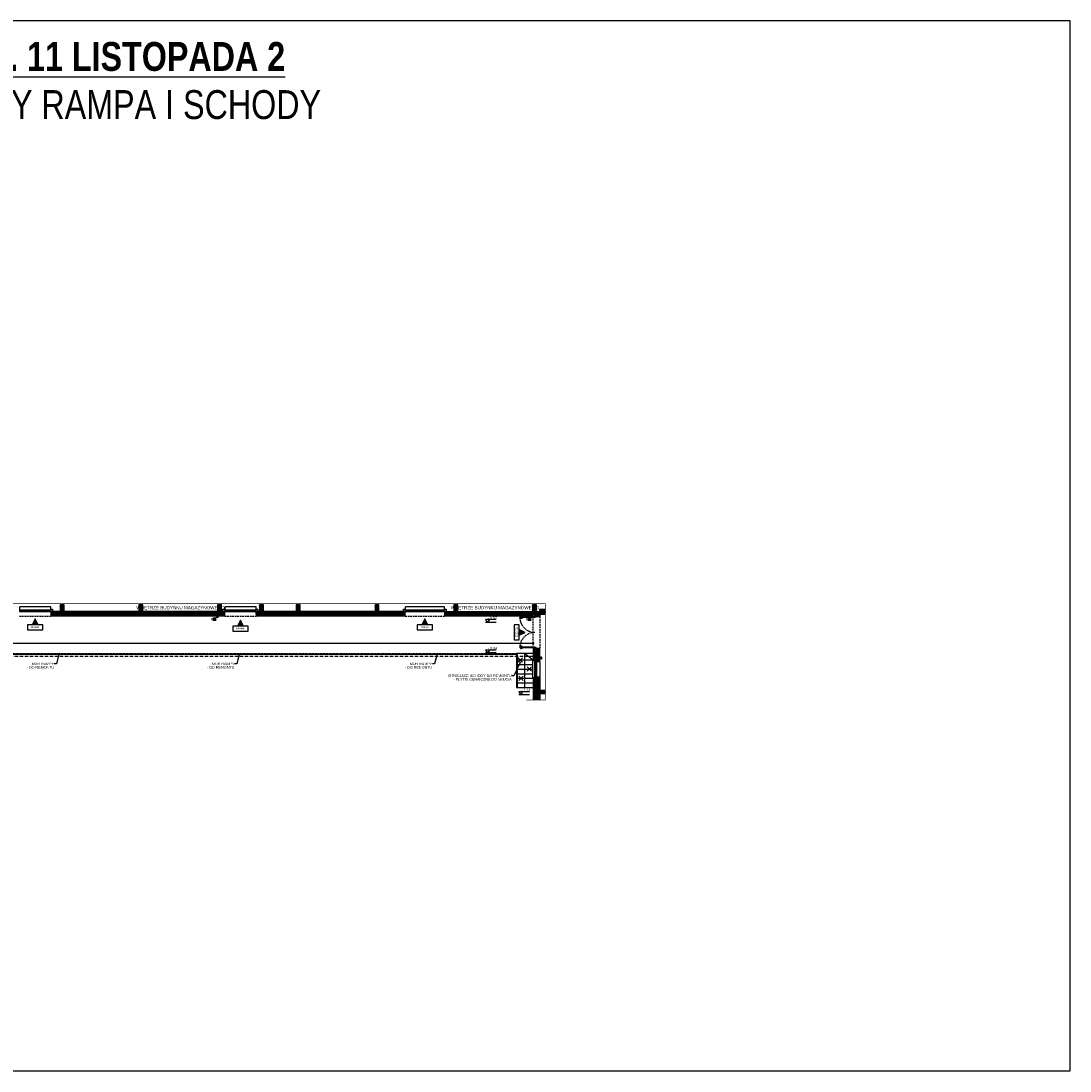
# Model space of a CAD drawing. Header units: millimetres. Extents: x 110792 to 170831, y 17890 to 25890.
# Tile 3 of 44: x 146838 to 154831, y 17890 to 25890. Entities that reach past the tile are written whole.
import ezdxf
from ezdxf import colors
from ezdxf.entities.mleader import LeaderData, LeaderLine
from ezdxf.enums import TextEntityAlignment as Align
from ezdxf.math import Vec2, Vec3

# ---------------------------------------------------------------- set-up
doc = ezdxf.new("R2010")
doc.units = ezdxf.units.MM
doc.linetypes.add('DASHED', pattern=[0.75, 0.5, -0.25])
doc.linetypes.add('DASHEDX2', pattern=[38.1, 25.4, -12.7])
doc.layers.get('DEFPOINTS').update_dxf_attribs({"lineweight": 9})
for name, color, linetype in [('_HSA_HATCH_WYPEŁNIENIA_PRZEGRÓD', 205, 'Continuous'), ('_HSA_KOTY', 150, 'Continuous'), ('_HSA_OPIS', 43, 'Continuous'), ('_HSA_PRZERYWANE', 153, 'DASHEDX2'), ('_HSA_SCHODY', 122, 'Continuous'), ('_HSA_STOLARKA_ZEWNĘTRZNA', 132, 'Continuous'), ('_HSA_WIDOKOWE', 1, 'Continuous'), ('_HSA_WYM_100', 141, 'Continuous'), ('_HSA_ŚCIANY_CIENKIE', 2, 'Continuous'), ('_HSA_ŚCIANY_DZIAŁOWE', 6, 'Continuous'), ('_HSA_ŚCIANY_KONSTRUKCYJNE', 3, 'Continuous'), ('_HSA_ŚCIANY_MUROWANE', 4, 'Continuous')]:
    doc.layers.add(name, color=color, linetype=linetype)
doc.layers.add('_HSA_IZOLACJA_TERMICZNA', color=2, linetype='Continuous', lineweight=5)
doc.layers.add('_HSA_POMOC_GRAFICZNE', color=7, linetype='Continuous', plot=False)
doc.layers.add('_HSA_WYBURZENIA', color=7, linetype='Continuous', true_color=0xdd0303)
doc.layers.add('_HSA_WYBURZENIA_01', color=7, linetype='Continuous', true_color=0xdd0303)
doc.styles.add('Arial', font='Arial.ttf')
doc.styles.add('ARIAL 08', font='Arial.ttf', dxfattribs={"width": 0.8})
doc.styles.add('ARIAL_100', font='Arial.ttf', dxfattribs={"width": 0.8, "height": 20})
doc.linetypes.add('BATTING', pattern='A,0.00254,-2.54,[134,ltypeshp.shx,S=2.54,R=0,X=-2.54,Y=0],-5.08,[134,ltypeshp.shx,S=2.54,R=180,X=2.54,Y=0],-2.54', length=10.16254)
doc.dimstyles.new('WYM_WEWN_100', dxfattribs={"dimtxt": 20, "dimasz": 2, "dimexe": 10, "dimexo": 0, "dimgap": 4, "dimtad": 1, "dimdec": 1, "dimrnd": 0.1, "dimtxsty": 'ARIAL_100', "dimblk": 'Wym-03', "dimcen": 0, "dimdle": 10, "dimse1": 1, "dimse2": 1, "dimclrt": 256, "dimazin": 2, "dimtfac": 1, "dimtdec": 1, "dimtix": 1, "dimtmove": 2, "dimatfit": 0, "dimfxl": 1, "dimtolj": 1, "dimtzin": 0, "dimarcsym": 0})

# ---------------------------------------------------------------- blocks, each defined once
blk = doc.blocks.new('*U5')
at = {"linetype": 'ByBlock', "ltscale": 10}
for p, q in [((0, 14), (118, 14)), ((0, 0), (0, 14)), ((0, 0), (118, 0)), ((7, 0), (7, 14)), ((7, 7), (111, 7)), ((111, 14), (111, 0)), ((118, 14), (118, 0))]:
    blk.add_line(p, q, dxfattribs=at)
blk = doc.blocks.new('*U8')
for p, q in [((-122.9, 99.86), (-122.9, 108)), ((-120.9, 99.86), (-120.9, 108)), ((-116.8, 111), (-119.9, 111)), ((-116.8, 109), (-119.9, 109)), ((-117.8, 98.86), (-119.9, 98.86)), ((-117.8, 96.86), (-119.9, 96.86)), ((-117.8, 96.86), (-117.8, 98.86)), ((-116.8, 112.25), (-116, 112.25)), ((-116.8, 107.75), (-116.8, 112.25)), ((-116, 107.75), (-116.8, 107.75)), ((-112.275, 112.25), (-113.075, 112.25)), ((-113.075, 107.75), (-112.275, 107.75)), ((-112.275, 107.75), (-112.275, 112.25)), ((-112.275, 111), (-109.175, 111)), ((-112.275, 109), (-109.175, 109)), ((-111.275, 96.86), (-111.275, 98.86)), ((-111.275, 98.86), (-109.175, 98.86)), ((-111.275, 96.86), (-109.175, 96.86)), ((-108.175, 99.86), (-108.175, 108)), ((-106.175, 99.86), (-106.175, 108)), ((106.175, 99.86), (106.175, 108)), ((108.175, 99.86), (108.175, 108)), ((112.275, 111), (109.175, 111)), ((112.275, 109), (109.175, 109)), ((111.275, 98.86), (109.175, 98.86)), ((111.275, 96.86), (109.175, 96.86)), ((111.275, 96.86), (111.275, 98.86)), ((112.275, 112.25), (113.075, 112.25)), ((112.275, 107.75), (112.275, 112.25)), ((113.075, 107.75), (112.275, 107.75)), ((116.8, 112.25), (116, 112.25)), ((116, 107.75), (116.8, 107.75)), ((116.8, 107.75), (116.8, 112.25)), ((116.8, 111), (119.9, 111)), ((116.8, 109), (119.9, 109)), ((117.8, 96.86), (117.8, 98.86)), ((117.8, 98.86), (119.9, 98.86)), ((117.8, 96.86), (119.9, 96.86)), ((120.9, 99.86), (120.9, 108)), ((122.9, 99.86), (122.9, 108))]:
    blk.add_line(p, q)
for points in [[(-116, 0), (-113.075, 0), (-113.075, 116), (-116, 116)], [(116, 0), (113.075, 0), (113.075, 116), (116, 116)], [(-120, 0), (-120, -10), (-116, -10), (-116, 0)], [(120, 0), (120, -10), (116, -10), (116, 0)]]:
    blk.add_lwpolyline(points, close=True)
for points in [[(-121, 0), (-121, -10)], [(121, 0), (121, -10)]]:
    blk.add_lwpolyline(points)
for centre, radius, start, end in [((-119.9, 108), 3, 90, 180), ((-119.9, 99.86), 3, 180, 270), ((-119.9, 108), 1, 90, 180), ((-119.9, 99.86), 1, 180, 270), ((-109.175, 108), 3, 0, 90), ((-109.175, 108), 1, 0, 90), ((-109.175, 99.86), 3, 270, 0), ((-109.175, 99.86), 1, 270, 0), ((109.175, 108), 3, 90, 180), ((109.175, 99.86), 3, 180, 270), ((109.175, 108), 1, 90, 180), ((109.175, 99.86), 1, 180, 270), ((119.9, 108), 3, 0, 90), ((119.9, 108), 1, 0, 90), ((119.9, 99.86), 3, 270, 0), ((119.9, 99.86), 1, 270, 0)]:
    blk.add_arc(centre, radius, start, end)
at = {"linetype": 'DASHED', "ltscale": 15}
for centre, start, end in [((-116, 0), 0, 90), ((116, 0), 90, 180)]:
    blk.add_arc(centre, 116, start, end, dxfattribs=at)
blk = doc.blocks.new('A$C1924a973')
blk.add_lwpolyline([(0, -57.6), (0, 57.6), (-38.6, 57.6), (-38.6, -57.6)], close=True)
at = {"style": 'Arial', "width": 0.8}
for s, p in [('WYJŚCIE', (-20.9, -1.3)), ('GŁÓWNE', (-3.7, -1.3))]:
    blk.add_text(s, height=12.5, rotation=90, dxfattribs=at).set_placement(p, align=Align.CENTER)
blk = doc.blocks.new('A$C181A6C00')
blk.add_hatch(color=256).paths.add_polyline_path([(50, -25), (0, 0), (50, 25)])
blk.add_lwpolyline([(50, -25), (0, 0), (50, 25), (50, -25)])
blk = doc.blocks.new('A$C88e31ec9')
blk.add_lwpolyline([(-57.6, -38.6), (57.6, -38.6), (57.6, 0), (-57.6, 0)], close=True)
at = {"style": 'Arial', "width": 0.8}
blk.add_text('BRAMA', height=12.5, dxfattribs=at).set_placement((-1, -26.2), align=Align.CENTER)
blk = doc.blocks.new('KOTA')
for p in [(-28, 43), (28, 43)]:
    blk.add_line(p, (0, 0))
blk.add_lwpolyline([(132, 43), (-28, 43)])
at = {"style": 'Arial', "width": 0.8}
blk.add_attdef('0000', (5, 50), '', height=40, dxfattribs=at)
blk = doc.blocks.new('_DotSmall')
at = {"color": 0, "linetype": 'ByBlock', "const_width": 0.5}
blk.add_lwpolyline([(-0.0625, 0, 1), (0.0625, 0, 1)], format="xyb", close=True, dxfattribs=at)
blk = doc.blocks.new('A$C6782ac1e')
at = {"linetype": 'Continuous', "ltscale": 400}
for p, q in [((20.6, 12.2), (-20.6, -12.2)), ((-12.2, 20.6), (12.2, -20.6))]:
    blk.add_line(p, q, dxfattribs=at)
blk = doc.blocks.new('Wym-03')
for p, q in [((-4, 0), (4, 0)), ((0, 4), (0, -4))]:
    blk.add_line(p, q)
blk.add_lwpolyline([(-2.8, -2.8, 0.8, 0.8, 0), (2.8, 2.8, 0.05, 0.05, 0)], format="xyseb")
blk = doc.blocks.new('*D138')
at = {"layer": '_HSA_WYM_100', "color": 0, "lineweight": -2, "transparency": 16777216}
blk.add_line((140448.3, 21149.4), (150737.3, 21149.4), dxfattribs=at)
at = {"layer": 'DEFPOINTS', "color": 0, "transparency": 16777216}
for p in [(150739.3, 21149.4), (140446.3, 21065.5), (150739.3, 21065.5)]:
    blk.add_point(p, dxfattribs=at)
at = {"layer": '_HSA_WYM_100', "color": 0, "lineweight": -2, "transparency": 16777216, "xscale": 2, "yscale": 2, "zscale": 2, "rotation": 180}
blk.add_blockref('Wym-03', (140446.3, 21149.4), dxfattribs=at)
at = {"layer": '_HSA_WYM_100', "color": 0, "lineweight": -2, "transparency": 16777216, "xscale": 2, "yscale": 2, "zscale": 2}
blk.add_blockref('Wym-03', (150739.3, 21149.4), dxfattribs=at)
at = {"layer": '_HSA_WYM_100', "transparency": 16777216, "insert": (145592.8, 21163.6), "char_height": 20, "attachment_point": 5, "style": 'ARIAL_100'}
blk.add_mtext('\\A1;10293', dxfattribs=at)

msp = doc.modelspace()

# ---------------------------------------------------------------- hatches: boundary and pattern name
at = {"layer": '_HSA_HATCH_WYPEŁNIENIA_PRZEGRÓD'}
h = msp.add_hatch(dxfattribs=at)
h.set_pattern_fill('ANSI31', color=256)
h.paths.add_polyline_path([(147165.33, 21441.25), (147135.33, 21441.25), (147135.33, 21391.25), (147165.33, 21391.25)])
h = msp.add_hatch(dxfattribs=at)
h.set_pattern_fill('ANSI31', color=256)
h.paths.add_polyline_path([(147765.33, 21441.25), (147735.33, 21441.25), (147735.33, 21391.25), (147765.33, 21391.25)])
h = msp.add_hatch(dxfattribs=at)
h.set_pattern_fill('ANSI31', color=256)
h.paths.add_polyline_path([(148365.33, 21441.25), (148335.33, 21441.25), (148335.33, 21391.25), (148365.33, 21391.25)])
h = msp.add_hatch(dxfattribs=at)
h.set_pattern_fill('ANSI31', color=256)
h.paths.add_polyline_path([(148361.81, 21450.53), (148343.81, 21450.53), (148343.81, 21441.25), (148361.81, 21441.25)])
h = msp.add_hatch(dxfattribs=at)
h.set_pattern_fill('ANSI31', color=256)
h.paths.add_polyline_path([(148684.33, 21441.25), (148654.33, 21441.25), (148654.33, 21391.25), (148684.33, 21391.25)])
h = msp.add_hatch(dxfattribs=at)
h.set_pattern_fill('ANSI31', color=256)
h.paths.add_polyline_path([(148680.81, 21450.53), (148662.81, 21450.53), (148662.81, 21441.25), (148680.81, 21441.25)])
h = msp.add_hatch(dxfattribs=at)
h.set_pattern_fill('ANSI31', color=256)
h.paths.add_polyline_path([(148965.33, 21441.25), (148935.33, 21441.25), (148935.33, 21391.25), (148965.33, 21391.25)])
h = msp.add_hatch(dxfattribs=at)
h.set_pattern_fill('ANSI31', color=256)
h.paths.add_polyline_path([(149565.33, 21441.25), (149535.33, 21441.25), (149535.33, 21391.25), (149565.33, 21391.25)])
h = msp.add_hatch(dxfattribs=at)
h.set_pattern_fill('ANSI31', color=256)
h.paths.add_polyline_path([(150165.33, 21441.25), (150135.33, 21441.25), (150135.33, 21391.25), (150165.33, 21391.25)])
h = msp.add_hatch(dxfattribs=at)
h.set_pattern_fill('ANSI31', color=256)
h.paths.add_polyline_path([(150765.33, 21441.25), (150735.33, 21441.25), (150735.33, 21391.25), (150765.33, 21391.25)])
h = msp.add_hatch(dxfattribs=at)
h.set_pattern_fill('ANSI31', color=256)
h.paths.add_polyline_path([(150761.81, 21450.53), (150743.81, 21450.53), (150743.81, 21441.25), (150761.81, 21441.25)])
h = msp.add_hatch(dxfattribs=at)
h.set_pattern_fill('ANSI31', color=256)
h.paths.add_polyline_path([(148389.83, 21391.25), (147065.08, 21391.25), (147065.08, 21370.53), (148389.83, 21370.53)])
h = msp.add_hatch(dxfattribs=at)
h.set_pattern_fill('ANSI31', color=256)
h.paths.add_polyline_path([(149765.08, 21391.25), (148629.83, 21391.25), (148629.83, 21370.53), (149765.08, 21370.53)])
h = msp.add_hatch(dxfattribs=at)
h.set_pattern_fill('ANSI31', color=256)
h.paths.add_polyline_path([(150789.33, 21391.25), (150065.08, 21391.25), (150065.08, 21370.53), (150754.33, 21370.53), (150754.33, 21352.41), (150764.33, 21352.41), (150792.33, 21352.41), (150792.33, 21370.53), (150789.33, 21370.53)])
h = msp.add_hatch(dxfattribs=at)
h.set_pattern_fill('ANSI31', color=256)
h.paths.add_polyline_path([(150834.33, 21406.25), (150789.33, 21406.25), (150789.33, 21370.53), (150834.33, 21370.53)])
h = msp.add_hatch(dxfattribs=at)
h.set_pattern_fill('ANSI31', color=256)
h.paths.add_polyline_path([(150792.33, 21112.41), (150754.33, 21112.41), (150754.33, 21010.53), (150768.33, 21010.53), (150792.33, 21010.53)])
h = msp.add_hatch(dxfattribs=at)
h.set_pattern_fill('ANSI31', color=256)
h.paths.add_polyline_path([(150804.33, 21044.14), (150792.33, 21044.14), (150792.33, 21029.14), (150804.33, 21029.14)])
h = msp.add_hatch(dxfattribs=at)
h.set_pattern_fill('ANSI31', color=256)
h.paths.add_polyline_path([(150792.33, 20892.53), (150754.33, 20892.53), (150754.33, 20717.53), (150792.33, 20717.53)])
h = msp.add_hatch(dxfattribs=at)
h.set_pattern_fill('ANSI31', color=256)
h.paths.add_polyline_path([(150834.33, 20789.14), (150792.33, 20789.14), (150792.33, 20764.14), (150834.33, 20764.14)])

# ---------------------------------------------------------------- linework, layer by layer
at = {"layer": '_HSA_IZOLACJA_TERMICZNA'}
for p, q in [((147065.08, 21370.53), (147065.08, 21355.53)), ((148389.83, 21370.53), (148389.83, 21355.53)), ((148629.83, 21370.53), (148629.83, 21355.53)), ((149765.08, 21370.53), (149765.08, 21355.53)), ((150065.08, 21370.53), (150065.08, 21355.53)), ((147065.08, 21355.53), (148389.83, 21355.53)), ((148629.83, 21355.53), (149765.08, 21355.53)), ((150065.08, 21355.53), (150739.33, 21355.53)), ((150739.33, 21355.53), (150739.33, 21352.41)), ((150739.33, 21355.53), (150739.33, 21352.41)), ((150754.33, 21352.41), (150739.33, 21352.41)), ((150739.33, 21112.41), (150739.33, 21015.53)), ((150739.33, 21112.41), (150754.33, 21112.41)), ((150739.33, 20717.53), (150739.33, 20887.53)), ((150739.33, 20887.53), (150739.33, 20717.53))]:
    msp.add_line(p, q, dxfattribs=at)
at = {"layer": '_HSA_IZOLACJA_TERMICZNA', "color": 8, "linetype": 'BATTING', "ltscale": 0.6}
for p, q in [((147065.08, 21362.53), (148389.83, 21363.03)), ((148629.83, 21363.03), (149765.08, 21363.03)), ((150065.08, 21362.53), (150754.33, 21362.79)), ((150746.33, 21112.41), (150746.33, 21015.53)), ((150746.33, 20887.53), (150746.33, 20717.53))]:
    msp.add_line(p, q, dxfattribs=at)
at = {"layer": '_HSA_KOTY'}
for p, q in [((150458.25, 21308.17), (150378.45, 21308.17)), ((150458.25, 21076.38), (150378.45, 21076.38)), ((150711.37, 20757.65), (150631.57, 20757.65))]:
    msp.add_line(p, q, dxfattribs=at)
at = {"layer": '_HSA_POMOC_GRAFICZNE'}
msp.add_lwpolyline([(139331.33, 17890.48), (154831.33, 17890.48), (154831.33, 25890.48), (139331.33, 25890.48)], close=True, dxfattribs=at)
at = {"layer": '_HSA_PRZERYWANE', "ltscale": 0.5}
for p, q in [((146825.08, 21355.53), (147065.08, 21355.53)), ((148389.83, 21355.53), (148629.83, 21355.53)), ((149765.08, 21355.53), (150065.08, 21355.53)), ((150739.33, 21112.41), (150739.33, 21352.41)), ((150792.33, 21352.41), (150792.33, 21112.41))]:
    msp.add_line(p, q, dxfattribs=at)
at = {"layer": '_HSA_PRZERYWANE', "ltscale": 0.5, "const_width": 5}
msp.add_lwpolyline([(140381.33, 21450.53), (150834.33, 21450.53), (150834.33, 20717.53), (150689.33, 20717.53)], dxfattribs=at)
at = {"layer": '_HSA_PRZERYWANE'}
msp.add_lwpolyline([(140505.33, 21355.53), (140505.33, 21052.11), (150739.33, 21052.11)], dxfattribs=at)
at = {"layer": '_HSA_SCHODY', "linetype": 'DASHED', "ltscale": 15}
msp.add_line((143295.83, 21070.53), (150614.33, 21070.53), dxfattribs=at)
at = {"layer": '_HSA_SCHODY'}
for p, q in [((143300.83, 21065.53), (150614.33, 21065.53)), ((150739.33, 21070.53), (150614.33, 21070.53)), ((150614.33, 21070.53), (150614.33, 20812.53)), ((150676.83, 20812.53), (150676.83, 21070.53)), ((150676.83, 21070.53), (150739.33, 21022.53)), ((150614.33, 21022.53), (150739.33, 21022.53)), ((150614.33, 20987.53), (150734.33, 20987.53)), ((150614.33, 20952.53), (150734.33, 20952.53)), ((150614.33, 20917.53), (150734.33, 20917.53)), ((150614.33, 20882.53), (150739.33, 20882.53)), ((150614.33, 20847.53), (150739.33, 20847.53)), ((150614.33, 20812.53), (150739.33, 20812.53))]:
    msp.add_line(p, q, dxfattribs=at)
at = {"layer": '_HSA_STOLARKA_ZEWNĘTRZNA', "linetype": 'DASHED', "ltscale": 10}
for points in [[(146825.08, 21391.25), (147065.08, 21391.25), (147065.08, 21426.22), (146825.08, 21426.22)], [(148389.83, 21391.25), (148629.83, 21391.25), (148629.83, 21426.22), (148389.83, 21426.22)], [(149765.08, 21391.25), (150065.08, 21391.25), (150065.08, 21426.22), (149765.08, 21426.22)]]:
    msp.add_lwpolyline(points, close=True, dxfattribs=at)
at = {"layer": '_HSA_STOLARKA_ZEWNĘTRZNA'}
for points in [[(146825.08, 21399.95), (147065.08, 21399.95), (147065.08, 21402.17), (146825.08, 21402.17)], [(146825.08, 21397.73), (147065.08, 21397.73), (147065.08, 21399.95), (146825.08, 21399.95)], [(147078.59, 21391.25), (147065.08, 21391.25), (147065.08, 21408.65), (147078.59, 21408.65)], [(148389.83, 21391.25), (148376.32, 21391.25), (148376.32, 21408.65), (148389.83, 21408.65)], [(148389.83, 21399.95), (148629.83, 21399.95), (148629.83, 21402.17), (148389.83, 21402.17)], [(148389.83, 21397.73), (148629.83, 21397.73), (148629.83, 21399.95), (148389.83, 21399.95)], [(148643.33, 21391.25), (148629.83, 21391.25), (148629.83, 21408.65), (148643.33, 21408.65)], [(149765.08, 21391.25), (149751.57, 21391.25), (149751.57, 21408.65), (149765.08, 21408.65)], [(149765.08, 21399.95), (150065.08, 21399.95), (150065.08, 21402.17), (149765.08, 21402.17)], [(149765.08, 21397.73), (150065.08, 21397.73), (150065.08, 21399.95), (149765.08, 21399.95)], [(150078.59, 21391.25), (150065.08, 21391.25), (150065.08, 21408.65), (150078.59, 21408.65)]]:
    msp.add_lwpolyline(points, close=True, dxfattribs=at)
at = {"layer": '_HSA_WIDOKOWE'}
msp.add_line((150792.33, 21010.53), (150792.33, 20892.53), dxfattribs=at)
msp.add_lwpolyline([(150616.33, 20812.53), (150616.33, 21070.53), (150619.33, 21070.53), (150619.33, 20812.53)], close=True, dxfattribs=at)
msp.add_lwpolyline([(150754.33, 21010.53), (150754.33, 21015.53), (150734.33, 21015.53), (150734.33, 20887.53), (150754.33, 20887.53), (150754.33, 20892.53)], dxfattribs=at)
at = {"layer": '_HSA_ŚCIANY_CIENKIE'}
for centre in [(148333.14, 21349.35), (150733.14, 21349.35)]:
    msp.add_circle(centre, 6, dxfattribs=at)
at = {"layer": '_HSA_ŚCIANY_DZIAŁOWE'}
for p, q in [((148343.81, 21450.53), (148343.81, 21441.25)), ((148361.81, 21450.53), (148361.81, 21441.25)), ((148662.81, 21450.53), (148662.81, 21441.25)), ((148680.81, 21450.53), (148680.81, 21441.25)), ((150743.81, 21441.25), (150743.81, 21450.53)), ((150804.33, 21044.14), (150792.33, 21044.14)), ((150804.33, 21029.14), (150792.33, 21029.14))]:
    msp.add_line(p, q, dxfattribs=at)
for points in [[(150761.81, 21450.53), (150761.81, 21441.25)], [(150804.33, 21044.14), (150804.33, 21029.14)]]:
    msp.add_lwpolyline(points, dxfattribs=at)
at = {"layer": '_HSA_ŚCIANY_KONSTRUKCYJNE'}
for points in [[(147135.33, 21391.25), (147165.33, 21391.25), (147165.33, 21441.25), (147135.33, 21441.25)], [(147735.33, 21391.25), (147765.33, 21391.25), (147765.33, 21441.25), (147735.33, 21441.25)], [(148335.33, 21391.25), (148365.33, 21391.25), (148365.33, 21441.25), (148335.33, 21441.25)], [(148654.33, 21391.25), (148684.33, 21391.25), (148684.33, 21441.25), (148654.33, 21441.25)], [(148935.33, 21391.25), (148965.33, 21391.25), (148965.33, 21441.25), (148935.33, 21441.25)], [(149535.33, 21391.25), (149565.33, 21391.25), (149565.33, 21441.25), (149535.33, 21441.25)], [(150135.33, 21391.25), (150165.33, 21391.25), (150165.33, 21441.25), (150135.33, 21441.25)], [(150735.33, 21391.25), (150765.33, 21391.25), (150765.33, 21441.25), (150735.33, 21441.25)]]:
    msp.add_lwpolyline(points, close=True, dxfattribs=at)
msp.add_lwpolyline([(150834.33, 21406.25), (150789.33, 21406.25), (150789.33, 21370.53), (150834.33, 21370.53)], dxfattribs=at)
at = {"layer": '_HSA_ŚCIANY_MUROWANE', "ltscale": 0.07}
for p, q in [((147065.08, 21391.25), (147065.08, 21370.53)), ((148389.83, 21391.25), (147065.08, 21391.25)), ((148389.83, 21370.53), (147065.08, 21370.53)), ((148389.83, 21370.53), (148389.83, 21391.25)), ((149765.08, 21391.25), (148629.83, 21391.25)), ((148629.83, 21370.53), (148629.83, 21391.25)), ((149765.08, 21370.53), (148629.83, 21370.53)), ((149765.08, 21370.53), (149765.08, 21391.25)), ((150065.08, 21391.25), (150065.08, 21370.53)), ((150065.08, 21391.25), (150065.08, 21370.53)), ((150065.08, 21391.25), (150789.33, 21391.25)), ((150065.08, 21370.53), (150754.33, 21370.53)), ((150754.33, 21370.53), (150754.33, 21352.41)), ((150792.33, 21370.53), (150792.33, 21352.41)), ((150754.33, 21352.41), (150792.33, 21352.41))]:
    msp.add_line(p, q, dxfattribs=at)
at = {"layer": '_HSA_ŚCIANY_MUROWANE'}
for p, q in [((150754.33, 21112.41), (150754.33, 21010.53)), ((150754.33, 21112.41), (150792.33, 21112.41)), ((150792.33, 21010.53), (150792.33, 21112.41)), ((150754.33, 21010.53), (150792.33, 21010.53)), ((150754.33, 20892.53), (150754.33, 20717.53)), ((150754.33, 20892.53), (150792.33, 20892.53)), ((150792.33, 20892.53), (150792.33, 20717.53)), ((150834.33, 20789.14), (150792.33, 20789.14)), ((150834.33, 20764.14), (150792.33, 20764.14))]:
    msp.add_line(p, q, dxfattribs=at)

# ---------------------------------------------------------------- block references
at = {"layer": '_HSA_KOTY', "xscale": 0.5, "yscale": 0.5, "zscale": 0.5}
for p, values in [((150392.45, 21308.17), {'0000': '- 0.02 '}), ((150392.45, 21076.38), {'0000': '- 0.04'}), ((150645.57, 20757.65), {'0000': '- 1.14'})]:
    msp.add_blockref('KOTA', p, dxfattribs=at).add_auto_attribs(values)
at = {"layer": '_HSA_OPIS'}
for p in [(146945.08, 21290.9), (148509.83, 21280.9), (149915.08, 21290.9)]:
    msp.add_blockref('A$C88e31ec9', p, dxfattribs=at)
at = {"layer": '_HSA_OPIS', "rotation": 180}
msp.add_blockref('A$C1924a973', (150596.06, 21232.41), dxfattribs=at)
at = {"layer": '_HSA_STOLARKA_ZEWNĘTRZNA', "rotation": 89.99999999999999}
msp.add_blockref('*U8', (150754.33, 21232.41), dxfattribs=at)
at = {"layer": '_HSA_STOLARKA_ZEWNĘTRZNA', "xscale": -1, "rotation": 270}
msp.add_blockref('*U5', (150754.33, 20892.53), dxfattribs=at)
at = {"layer": '_HSA_WIDOKOWE', "xscale": -0.8, "yscale": 0.8, "zscale": 0.8, "rotation": 90}
for p in [(146945.08, 21335.53), (148509.83, 21325.53), (149915.08, 21335.53)]:
    msp.add_blockref('A$C181A6C00', p, dxfattribs=at)
at = {"layer": '_HSA_WIDOKOWE', "xscale": -0.8, "yscale": 0.8, "zscale": 0.8}
msp.add_blockref('A$C181A6C00', (150679.33, 21232.41), dxfattribs=at)
at = {"layer": '_HSA_WYBURZENIA', "rotation": 14.34042781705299}
for p in [(150642.87, 21022.53), (150711.18, 20952.53), (150648.44, 20882.53)]:
    msp.add_blockref('A$C6782ac1e', p, dxfattribs=at)

# ---------------------------------------------------------------- texts
at = {"layer": '_HSA_OPIS', "char_height": 25, "attachment_point": 1, "line_spacing_factor": 0.8, "style": 'ARIAL_100'}
for insert in [(147722.28, 21433.13), (150116.98, 21433.13)]:
    msp.add_mtext_dynamic_manual_height_columns('\\A1;\\pxqc;WNĘTRZE BUDYNKU MAGAZYNOWEGO', width=661.7951, gutter_width=12.5, heights=[0], dxfattribs=dict(at, insert=insert))
at = {"layer": '_HSA_OPIS', "char_height": 20, "attachment_point": 3, "style": 'ARIAL_100', "bg_fill": 1, "box_fill_scale": 1.2, "bg_fill_color": 256, "bg_fill_true_color": 16777214, "bg_fill_transparency": 0}
for insert in [(148322.48, 21342.63), (150722.48, 21342.63)]:
    msp.add_mtext_dynamic_manual_height_columns('RS', width=20, gutter_width=15, heights=[0], dxfattribs=dict(at, insert=insert))
at = {"layer": '_HSA_POMOC_GRAFICZNE', "ltscale": 0.5, "insert": (143715.61, 25730.32), "char_height": 220, "width": 6473.0864, "attachment_point": 1, "style": 'ARIAL 08'}
msp.add_mtext('\\pxqc;{\\fArial|b1|i0|c238|p34;\\L\\C0;ZIELONKA - ul. 11 LISTOPADA 2\\P\\fArial|b0|i0|c238|p34;\\lSTAN ISTNIEJĄCY RAMPA I SCHODY}', dxfattribs=at)

# ---------------------------------------------------------------- dimensions: what is measured, and where the dimension line sits
at = {"layer": '_HSA_WYM_100'}
dim = msp.add_aligned_dim(p1=(140446.33, 21065.53), p2=(150739.33, 21065.53), distance=83.89, dimstyle='WYM_WEWN_100', dxfattribs=at)
dim.commit()
dim.dimension.update_dxf_attribs({"geometry": '*D138', "text_midpoint": (145592.83, 21163.63)})

# ---------------------------------------------------------------- leaders
at = {"layer": '_HSA_WYBURZENIA_01'}
ml = msp.add_multileader_mtext('Standard', dxfattribs=at)
ml.set_content('MUR RAMPY\\P- DO REMONTU', color=256, style='ARIAL_100')
ml.set_leader_properties()
ml.set_arrow_properties(name='DOTSMALL')
ml.build(insert=Vec2(0, 0))
ml.multileader.update_dxf_attribs({"dogleg_length": 10, "arrow_head_size": 25})
ctx = ml.context
ctx.base_point, ctx.char_height, ctx.arrow_head_size, ctx.plane_origin = Vec3(146923.16, 20992.55), 20, 25, Vec3(147212.7, 21567.32)
ctx.text_align_type = 2
notes = []
notes.append((ctx, [(1, (1, 1, 0), (147107.06, 20992.55), (-1, 0), 16.03, [(2, [(147126.44, 21065.81)], 0, [])])]))
ctx.mtext.insert, ctx.mtext.rotation, ctx.mtext.width, ctx.mtext.defined_height, ctx.mtext.alignment, ctx.mtext.line_spacing_factor = Vec3(147089.03, 21002.72), -6.2831853, 239.0298, 80.57, 3, 0.8
ml = msp.add_multileader_mtext('Standard', dxfattribs=at)
ml.set_content('MUR RAMPY\\P- DO REMONTU', color=256, style='ARIAL_100')
ml.set_leader_properties()
ml.set_arrow_properties(name='DOTSMALL')
ml.build(insert=Vec2(0, 0))
ml.multileader.update_dxf_attribs({"dogleg_length": 10, "arrow_head_size": 25})
ctx = ml.context
ctx.base_point, ctx.char_height, ctx.arrow_head_size, ctx.plane_origin = Vec3(148297.72, 20992.55), 20, 25, Vec3(148587.26, 21567.32)
ctx.text_align_type = 2
notes.append((ctx, [(1, (1, 1, 0), (148481.62, 20992.55), (-1, 0), 16.03, [(2, [(148501, 21065.81)], 0, [])])]))
ctx.mtext.insert, ctx.mtext.rotation, ctx.mtext.width, ctx.mtext.defined_height, ctx.mtext.alignment, ctx.mtext.line_spacing_factor = Vec3(148463.59, 21002.72), -6.2831853, 239.0298, 80.57, 3, 0.8
ml = msp.add_multileader_mtext('Standard', dxfattribs=at)
ml.set_content('MUR RAMPY\\P- DO REMONTU', color=256, style='ARIAL_100')
ml.set_leader_properties()
ml.set_arrow_properties(name='DOTSMALL')
ml.build(insert=Vec2(0, 0))
ml.multileader.update_dxf_attribs({"dogleg_length": 10, "arrow_head_size": 25})
ctx = ml.context
ctx.base_point, ctx.char_height, ctx.arrow_head_size, ctx.plane_origin = Vec3(149804.85, 20992.55), 20, 25, Vec3(150094.39, 21567.32)
ctx.text_align_type = 2
notes.append((ctx, [(1, (1, 1, 0), (149988.75, 20992.55), (-1, 0), 16.03, [(2, [(150008.13, 21065.81)], 0, [])])]))
ctx.mtext.insert, ctx.mtext.rotation, ctx.mtext.width, ctx.mtext.defined_height, ctx.mtext.alignment, ctx.mtext.line_spacing_factor = Vec3(149970.72, 21002.72), -6.2831853, 239.0298, 80.57, 3, 0.8
ml = msp.add_multileader_mtext('Standard', dxfattribs=at)
ml.set_content('ISTNIEJĄCE SCHODY DO REMONTU\\P- PŁYTKI CERAICZNE DO SKUCIA ', color=256, style='ARIAL_100')
ml.set_leader_properties()
ml.set_arrow_properties(name='DOTSMALL')
ml.build(insert=Vec2(0, 0))
ml.multileader.update_dxf_attribs({"dogleg_length": 10, "arrow_head_size": 25})
ctx = ml.context
ctx.base_point, ctx.char_height, ctx.arrow_head_size, ctx.plane_origin = Vec3(150188.28, 20902), 20, 25, Vec3(150728.05, 21504.45)
ctx.text_align_type = 2
notes.append((ctx, [(1, (1, 1, 0), (150594.36, 20902), (-1, 0), 16.03, [(2, [(150641.79, 21002.94)], 0, [])])]))
ctx.mtext.insert, ctx.mtext.rotation, ctx.mtext.width, ctx.mtext.defined_height, ctx.mtext.alignment, ctx.mtext.line_spacing_factor = Vec3(150576.34, 20912.17), -6.2831853, 448.4353, 80.57, 3, 0.8
for ctx, leaders in notes:
    for number, flags, end, landing, length, lines in leaders:
        leader = LeaderData()
        leader.index, (leader.has_last_leader_line, leader.has_dogleg_vector, leader.attachment_direction) = number, flags
        leader.last_leader_point, leader.dogleg_vector, leader.dogleg_length = Vec3(end), Vec3(landing), length
        for number, points, colour, breaks in lines:
            line = LeaderLine()
            line.index, line.vertices, line.color, line.breaks = number, Vec3.list(points), colors.encode_raw_color(colour), breaks
            leader.lines.append(line)
        ctx.leaders.append(leader)

doc.saveas('drawing.dxf')
